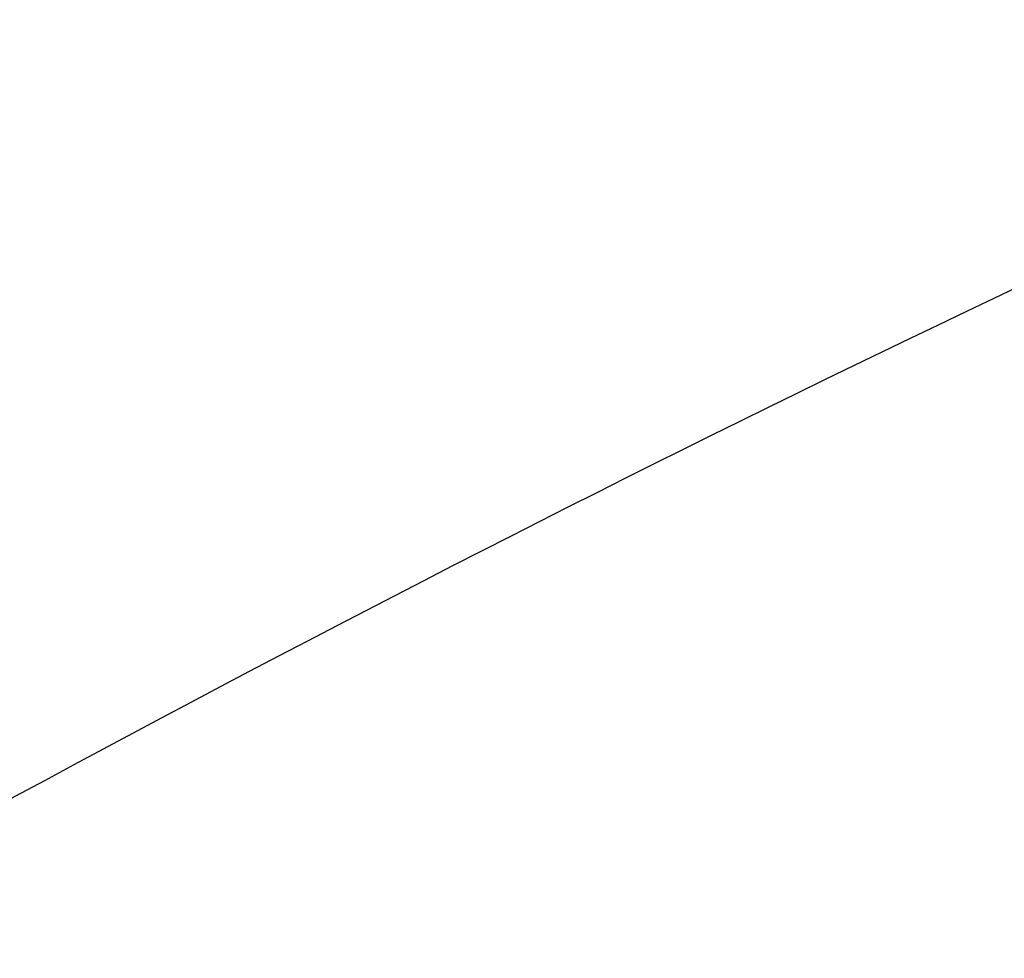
# Model space of a CAD drawing. Header units: millimetres. Extents: x -110 to 102, y -155 to 109.
# Tile 125 of 256: x -57.138 to -56.437, y 41.852 to 42.52. Entities that reach past the tile are written whole.
import ezdxf

# ---------------------------------------------------------------- set-up
doc = ezdxf.new("R2010")
doc.units = ezdxf.units.MM
doc.header["$MEASUREMENT"] = 0
doc.layers.add('surfs', color=7, linetype='Continuous', true_color=0x007f00)

msp = doc.modelspace()

# ---------------------------------------------------------------- linework, layer by layer
at = {"layer": 'surfs'}
for points in [[(-56.9324, 47.04704, 4.96645), (-57.64433, 46.77251, 4.28328), (-59.1564, 46.07081, 3.1679), (-61.49212, 44.69002, 2.29295), (-63.75954, 43.08482, 2.16181), (-65.92161, 41.34168, 2.474), (-67.88164, 39.47684, 3.45255), (-68.98011, 38.19578, 4.58251), (-69.43358, 37.57624, 5.28334)], [(-56.74355, 46.41685, 4.88797), (-57.43078, 46.15143, 4.23139), (-58.88779, 45.47549, 3.15708), (-61.13723, 44.14612, 2.30903), (-63.32129, 42.59854, 2.17724), (-65.40226, 40.91385, 2.47604), (-67.29018, 39.10946, 3.41718), (-68.35171, 37.86872, 4.50266), (-68.79277, 37.26771, 5.17486)], [(-56.58853, 45.77627, 4.81566), (-57.24464, 45.52095, 4.19078), (-58.63345, 44.87374, 3.16597), (-60.77657, 43.60348, 2.352), (-62.85742, 42.12465, 2.22148), (-64.83808, 40.51325, 2.50404), (-66.63535, 38.78763, 3.39983), (-67.64803, 37.60157, 4.43203), (-68.07085, 37.02669, 5.07026)], [(-56.46268, 45.12422, 4.74866), (-57.08112, 44.88008, 4.16001), (-58.38885, 44.26472, 3.19216), (-60.40747, 43.06133, 2.41885), (-62.3685, 41.66235, 2.29167), (-64.23409, 40.13885, 2.55594), (-65.9277, 38.50989, 3.39997), (-66.88386, 37.39241, 4.37165), (-67.2848, 36.85099, 4.97148)], [(-56.16715, 42.449, 4.52559), (-56.58327, 42.26442, 4.10823), (-57.46916, 41.81055, 3.41272), (-58.86074, 40.94076, 2.84328), (-60.23187, 39.94382, 2.74476), (-61.54702, 38.87338, 2.92701), (-62.75324, 37.7489, 3.5298), (-63.44373, 36.99397, 4.2195), (-63.73863, 36.63233, 4.64135)]]:
    msp.add_open_spline(points, degree=3, knots=[0, 0, 0, 0, 1.178306, 2.356612, 3.534919, 4.709102, 5.883286, 7.05747, 7.05747, 7.05747, 7.05747], dxfattribs=at)

doc.saveas('drawing.dxf')
